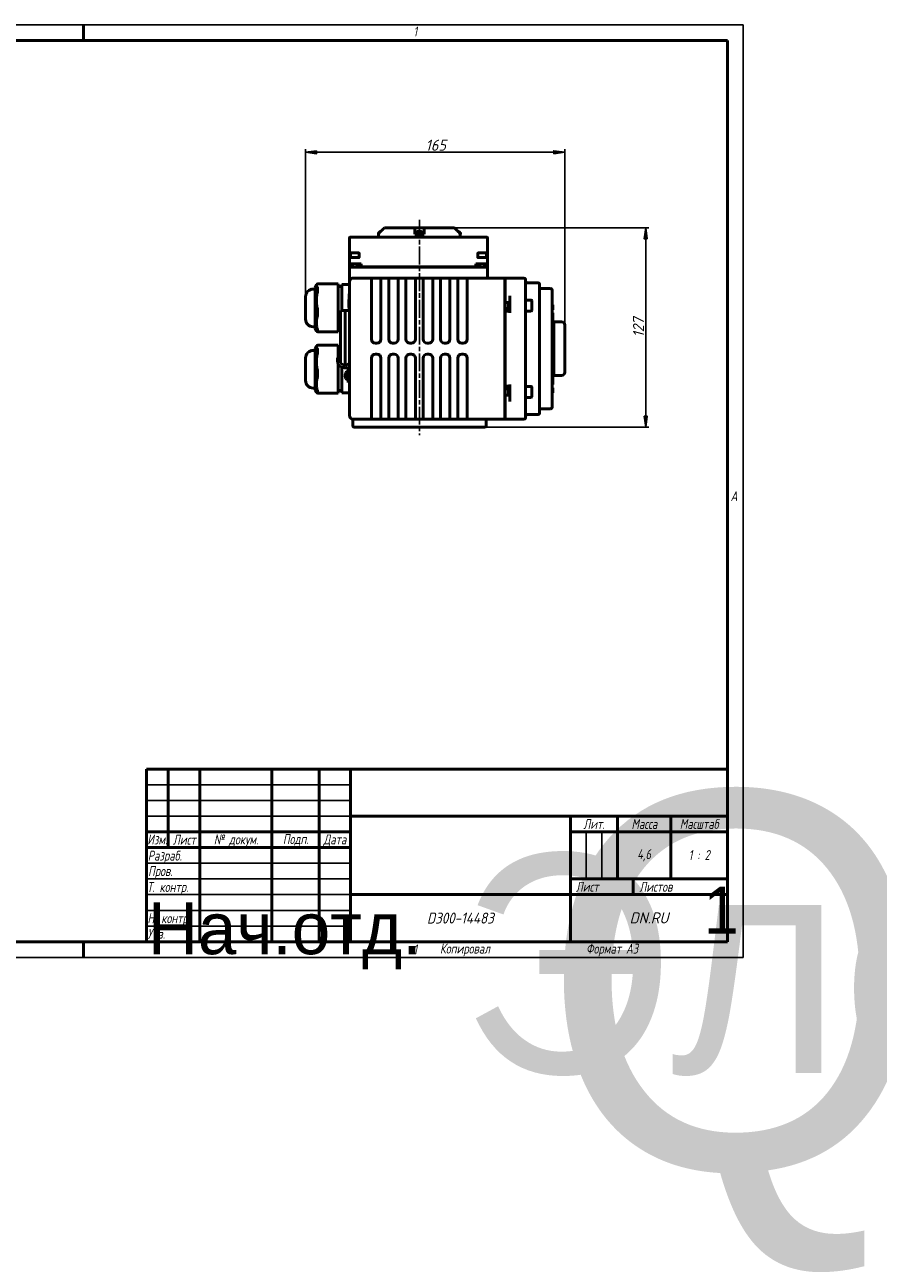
# Model space of a CAD drawing. Header units: millimetres. Extents: x -2878 to 5817, y -195 to 746.
# Tile 4 of 6: x 383 to 926, y -195 to 594. Entities that reach past the tile are written whole.
import ezdxf
from ezdxf.enums import TextEntityAlignment as Align

# ---------------------------------------------------------------- set-up
doc = ezdxf.new("R2018")
doc.units = ezdxf.units.MM
doc.header["$LTSCALE"] = 2
doc.linetypes.add('CHAIN', pattern=[0.7087, 0.4724, -0.0591, 0.1181, -0.0591])
for name, color, linetype, lineweight in [('Видимый контур (ГОСТ)', 7, 'Continuous', 50), ('Заголовок (ГОСТ)', 7, 'Continuous', 50), ('Кромка (ГОСТ)', 7, 'Continuous', 50), ('Линия резьбы (ГОСТ)', 7, 'Continuous', 25), ('Осевая линия (ГОСТ)', 7, 'Continuous', 25), ('Размер (ГОСТ)', 7, 'Continuous', 25)]:
    doc.layers.add(name, color=color, linetype=linetype, lineweight=lineweight)
doc.styles.add('Альтернативный текст (ГОСТ)', font='arial.ttf', dxfattribs={"width": 0.8})
doc.styles.add('Обычный текст (ГОСТ)', font='GOST Common Italic.ttf')
doc.dimstyles.new('Обычный (ГОСТ)', dxfattribs={"dimscale": 2, "dimtxt": 3.5, "dimasz": 3.5, "dimexe": 1, "dimexo": 0, "dimgap": 0.5, "dimtad": 1, "dimtxsty": 'Обычный текст (ГОСТ)', "dimblk": 'Filled-1', "dimcen": 0.09, "dimdle": 15, "dimclrd": 256, "dimclre": 256, "dimclrt": 256, "dimazin": 2, "dimtfac": 0.714286, "dimtdec": 3, "dimtmove": 0, "dimatfit": 3, "dimfxl": 1, "dimtolj": 1, "dimlwd": 25, "dimlwe": 25, "dimarcsym": 0})

# ---------------------------------------------------------------- blocks, each defined once
blk = doc.blocks.new('Рамки ГОСТ - Рамка')
at = {"layer": 'Кромка (ГОСТ)', "lineweight": 25}
for p, q in [((0, 297), (420, 297)), ((420, 297), (420, 0)), ((420, 0), (0, 0))]:
    blk.add_line(p, q, dxfattribs=at)
at = {"layer": 'Кромка (ГОСТ)'}
for p, q in [((210, 292), (210, 297)), ((415, 292), (20, 292)), ((415, 5), (415, 292)), ((20, 5), (415, 5)), ((210, 5), (210, 0))]:
    blk.add_line(p, q, dxfattribs=at)
at = {"layer": 'Кромка (ГОСТ)', "char_height": 3.17, "attachment_point": 1, "style": 'Альтернативный текст (ГОСТ)'}
for s, insert, width in [('\\fGOST Common|b0|i1;{\\H3.1700;1}', (315.02, 296.44), 5.2327), ('\\fGOST Common|b0|i1;{\\H3.1700;A}', (416, 148.5), 5.0704), ('\\fGOST Common|b0|i1;{\\H3.1700;1}', (315, 4.14), 6.6287), ('\\fGOST Common|b0|i1;{\\H3.1700;Формат А3}', (370, 4.39), 25.2103)]:
    blk.add_mtext(s, dxfattribs=dict(at, insert=insert, width=width))
blk = doc.blocks.new('Основные надписи ГОСТ - Форма 1')
at = {"layer": 'Заголовок (ГОСТ)'}
for p, q in [((0, 55), (185, 55)), ((0, 0), (0, 55)), ((0, 0), (0, 55)), ((7, 55), (7, 30)), ((17, 55), (17, 0)), ((40, 55), (40, 0)), ((55, 55), (55, 0)), ((65, 55), (65, 0)), ((185, 0), (185, 55)), ((65, 40), (185, 40)), ((135, 40), (135, 0)), ((150, 40), (150, 20)), ((167, 40), (167, 20)), ((0, 35), (65, 35)), ((135, 35), (185, 35)), ((0, 30), (65, 30)), ((135, 20), (185, 20)), ((155, 20), (155, 15)), ((65, 15), (185, 15)), ((185, 0), (0, 0))]:
    blk.add_line(p, q, dxfattribs=at)
at = {"layer": 'Заголовок (ГОСТ)', "linetype": 'Continuous', "lineweight": 25}
for p, q in [((0, 50), (65, 50)), ((0, 45), (65, 45)), ((0, 40), (65, 40)), ((140, 35), (140, 20)), ((145, 35), (145, 20)), ((0, 25), (65, 25)), ((0, 20), (65, 20)), ((0, 15), (65, 15)), ((0, 10), (65, 10)), ((0, 5), (65, 5))]:
    blk.add_line(p, q, dxfattribs=at)
at = {"layer": 'Заголовок (ГОСТ)', "style": 'Альтернативный текст (ГОСТ)'}
for s, insert, char_height, width, attachment_point in [('\\fGOST Common|b0|i1;{\\H3.1700;Масштаб}', (176.02, 37.53), 3.17, 17.8316, 5), ('\\fGOST Common|b0|i1;{\\H3.1700;Лит.}', (142.52, 37.49), 3.17, 14.9766, 5), ('\\fGOST Common|b0|i1;{\\H3.1700;Масса}', (158.55, 37.51), 3.17, 16.9878, 5), ('\\fGOST Common|b0|i1;{\\H3.1700;Изм.}', (3.5, 32.56), 3.17, 6.9635, 5), ('\\fGOST Common|b0|i1;{\\H3.1700;Лист}', (12.1, 32.5), 3.17, 10.0029, 5), ('\\A0;\\fGOST Common|b0|i1;{\\H3.1700;№ докум.}', (28.58, 32.16), 3.17, 22.9069, 5), ('\\fGOST Common|b0|i1;{\\H3.1700;Подп.}', (47.56, 32.45), 3.17, 14.879, 5), ('\\fGOST Common|b0|i1;{\\H3.1700;Дата}', (60.02, 32.24), 3.17, 9.9614, 5), ('\\fGOST Common|b0|i1;{\\H3.1700;Разраб.}', (0.47, 27), 3.17, 16.9971, 4), ('\\fGOST Common|b0|i1;{\\H3.1700;4,6}', (158.47, 27.53), 3.17, 17.0435, 5), ('\\fGOST Common|b0|i1;{\\H3.1700;1 : 2}', (176, 27.6), 3.17, 17.9476, 5), ('\\A0;\\fGOST Common|b0|i1;{\\H3.1700;Т. контр.}', (0.23, 17.01), 3.17, 16.9554, 4), ('\\fGOST Common|b0|i1;{\\H3.1700;Пров.}', (0.56, 22.08), 3.17, 17.0192, 4), ('\\fGOST Common|b0|i1;{\\H3.1700;Лист}', (140.37, 17.5), 3.17, 10.5071, 5), ('\\A1;', (150.6, 17.54), 3.17, 8.8313, 5), ('\\fGOST Common|b0|i1;{\\H3.1700;Листов}', (162.21, 17.5), 3.17, 14.3668, 5), ('\\fGOST Common|b0|i1;{\\H3.1700;Н. контр.}', (0.36, 7.05), 3.17, 16.9999, 4), ('\\fGOST Common|b0|i1;\\W0.90;{\\H3.5000;D300-14483}', (99.98, 7.54), 3.5, 67.2576, 5), ('\\fGOST Common|b0|i1;\\W1.00;{\\H3.5000;DN.RU}', (160.02, 7.6), 3.5, 49.9832, 5), ('\\fGOST Common|b0|i1;{\\H3.1700;Утв.}', (0.34, 2.52), 3.17, 17.0083, 4), ('\\fGOST Common|b0|i1;{\\H3.1700;Копировал}', (93.48, -0.59), 3.17, 19.7871, 1)]:
    blk.add_mtext(s, dxfattribs=dict(at, insert=insert, char_height=char_height, width=width, attachment_point=attachment_point))
at = {"layer": 'Заголовок (ГОСТ)', "lineweight": 30, "flags": 104}
for tag, height, p in [('Изм1', 2.89, (3.51, 52.52)), ('Лист1', 2.89, (12.03, 52.52)), ('Докум1', 2.89, (28.54, 52.48)), ('Изм2', 2.89, (3.5, 47.52)), ('Лист2', 2.89, (12.01, 47.5)), ('Докум2', 2.89, (28.53, 47.5)), ('ОБОЗНАЧЕНИЕ', 5, (125.33, 47.56)), ('Изм3', 2.89, (3.5, 42.5)), ('Лист3', 2.89, (12.01, 42.51)), ('Докум3', 2.89, (28.51, 42.48)), ('Изм4', 2.89, (3.51, 37.5)), ('Лист4', 2.89, (12, 37.53)), ('Докум4', 2.89, (28.51, 37.52)), ('НАИМЕНОВАНИЕ', 5, (100.14, 27.85)), ('Литера', 3.5, (137.52, 27.25)), ('Литера2', 3.5, (142.51, 27.22)), ('Литера3', 3.5, (147.52, 27.21)), ('Тип_документа', 3.17, (100.08, 17.56)), ('Листов', 3.17, (177.46, 17.58))]:
    blk.add_attdef(tag, text='', height=height, dxfattribs=at).set_placement(p, align=Align.MIDDLE_CENTER)
for tag, height, p in [('Подп1', 2.89, (40.01, 52.51)), ('Дата1', 2, (55.01, 52.51)), ('Подп2', 2.89, (40.01, 47.5)), ('Дата2', 2, (55.01, 47.49)), ('Подп3', 2.89, (40.01, 42.51)), ('Дата3', 2, (55.02, 42.52)), ('Подп4', 2.89, (40.01, 37.51)), ('Дата4', 2, (55.02, 37.51)), ('ПРОВЕРИЛ', 3.17, (17.41, 22.53)), ('Проверил_Подп.', 2.89, (40.05, 22.52)), ('ДАТА_ПРОВЕРКИ', 2, (55.02, 22.51)), ('ТЕХНОЛОГ', 3.17, (17.33, 17.54)), ('Технолог_Подп.', 2.89, (40.05, 17.51)), ('Технолог_Дата', 2, (55.01, 17.5)), ('Должность_руководителя', 3.17, (0.52, 12.51)), ('НАЧ._ОТДЕЛА', 3.17, (17.46, 12.45)), ('Руководитель_Подп.', 2.89, (40.01, 12.5)), ('Руководитель_Дата', 2, (55.01, 12.51)), ('НОРМОКОНТРОЛЬ', 3.17, (17.37, 7.48)), ('Нормоконтроль_Подп.', 2.89, (40.05, 7.52)), ('ДАТА_НОРМОКОНТРОЛЯ', 2, (55.02, 7.51)), ('УТВЕРДИЛ', 3.17, (17.4, 2.51)), ('Утвердил_Подп.', 2.89, (40.05, 2.51)), ('ДАТА_УТВЕРЖДЕНИЯ', 2, (55.01, 2.5))]:
    blk.add_attdef(tag, text='', height=height, dxfattribs=at).set_placement(p, align=Align.MIDDLE_LEFT)
for tag, p in [('Материал_Наим.', (133.71, 9.75)), ('Материал_ГОСТ', (134.04, 4.06))]:
    blk.add_attdef(tag, text='', height=3.5, dxfattribs=at).set_placement(p, align=Align.MIDDLE_RIGHT)
blk = doc.blocks.new('Filled-1')
at = {"color": 0}
for p, q in [((0, 0), (-1, 0.14)), ((-1, 0.14), (-1, -0.14)), ((-1, 0), (0, 0)), ((-1, -0.14), (0, 0))]:
    blk.add_line(p, q, dxfattribs=at)
at = {"color": 0, "flags": 128}
blk.add_lwpolyline([(-1, -0.14), (0, 0), (-1, 0.14), (-1, -0.14)], dxfattribs=at)
at = {"color": 0}
blk.add_solid([(-1, -0.14), (0, 0), (-1, 0.14), (-1, -0.14)], dxfattribs=at)
blk = doc.blocks.new('*D16')
at = {"layer": 'Defpoints', "color": 0, "linetype": 'Continuous', "transparency": 16777216}
for p in [(726.41, 512.81), (561.41, 420.87), (726.41, 402.81)]:
    blk.add_point(p, dxfattribs=at)
at = {"layer": 'Размер (ГОСТ)', "linetype": 'Continuous', "lineweight": 25, "transparency": 16777216}
for p, q in [((561.41, 420.87), (561.41, 514.81)), ((568.41, 512.81), (719.41, 512.81)), ((726.41, 402.81), (726.41, 514.81))]:
    blk.add_line(p, q, dxfattribs=at)
at = {"layer": 'Размер (ГОСТ)', "linetype": 'Continuous', "lineweight": 25, "transparency": 16777216, "xscale": 7, "yscale": 7, "zscale": 7, "rotation": 180}
blk.add_blockref('Filled-1', (561.41, 512.81), dxfattribs=at)
at = {"layer": 'Размер (ГОСТ)', "linetype": 'Continuous', "lineweight": 25, "transparency": 16777216, "xscale": 7, "yscale": 7, "zscale": 7}
blk.add_blockref('Filled-1', (726.41, 512.81), dxfattribs=at)
at = {"layer": 'Размер (ГОСТ)', "linetype": 'Continuous', "lineweight": 25, "transparency": 16777216, "insert": (637.75, 520.81), "char_height": 7, "attachment_point": 1, "style": 'Обычный текст (ГОСТ)'}
blk.add_mtext('\\A1;165', dxfattribs=at)
blk = doc.blocks.new('*D17')
at = {"layer": 'Defpoints', "color": 0, "linetype": 'Continuous', "transparency": 16777216}
for p in [(656.22, 464.72), (675.38, 337.72), (777.94, 337.72)]:
    blk.add_point(p, dxfattribs=at)
at = {"layer": 'Размер (ГОСТ)', "linetype": 'Continuous', "lineweight": 25, "transparency": 16777216}
for p, q in [((656.22, 464.72), (779.94, 464.72)), ((777.94, 457.72), (777.94, 344.72)), ((675.38, 337.72), (779.94, 337.72))]:
    blk.add_line(p, q, dxfattribs=at)
at = {"layer": 'Размер (ГОСТ)', "linetype": 'Continuous', "lineweight": 25, "transparency": 16777216, "xscale": 7, "yscale": 7, "zscale": 7}
for p, rotation in [((777.94, 464.72), 90), ((777.94, 337.72), 270)]:
    blk.add_blockref('Filled-1', p, dxfattribs=dict(at, rotation=rotation))
at = {"layer": 'Размер (ГОСТ)', "linetype": 'Continuous', "lineweight": 25, "transparency": 16777216, "insert": (769.85, 394.88), "char_height": 7, "attachment_point": 1, "rotation": 90, "style": 'Обычный текст (ГОСТ)'}
blk.add_mtext('\\A1;127', dxfattribs=at)

msp = doc.modelspace()

# ---------------------------------------------------------------- linework, layer by layer
at = {"layer": 'Видимый контур (ГОСТ)'}
for p, q in [((589.308, 458.223), (589.308, 446.723)), ((597.292, 458.723), (589.808, 458.723)), ((669.323, 458.723), (597.292, 458.723)), ((607.796, 461.123), (607.796, 460.723)), ((607.796, 460.723), (607.89, 460.723)), ((607.881, 458.723), (607.881, 460.723)), ((607.89, 460.723), (608.055, 460.723)), ((608.055, 460.809), (608.055, 460.723)), ((609.069, 462.23), (608.924, 462.23)), ((611.546, 464.723), (611.547, 464.723)), ((611.547, 464.723), (631.157, 464.723)), ((630.884, 460.809), (630.884, 461.516)), ((630.884, 460.723), (630.884, 460.809)), ((630.884, 460.723), (633.185, 460.723)), ((631.157, 464.723), (636.61, 464.723)), ((631.365, 461.123), (631.365, 460.723)), ((632.775, 462.23), (632.493, 462.23)), ((633.185, 460.723), (634.542, 460.723)), ((633.459, 462.451), (633.461, 462.424)), ((634.792, 462.23), (634.223, 462.23)), ((634.271, 462.451), (634.251, 462.23)), ((634.542, 460.723), (636.884, 460.723)), ((636.365, 461.123), (636.365, 460.723)), ((636.61, 464.723), (656.215, 464.723)), ((636.884, 461.516), (636.884, 460.809)), ((636.884, 460.809), (636.884, 460.723)), ((659.708, 460.723), (659.708, 460.809)), ((659.708, 460.723), (659.871, 460.723)), ((659.871, 460.723), (659.966, 460.723)), ((659.881, 458.723), (659.881, 460.723)), ((659.966, 461.123), (659.966, 460.723)), ((676.808, 458.723), (669.323, 458.723)), ((677.308, 446.723), (677.308, 458.223)), ((589.308, 446.723), (589.308, 445.223)), ((589.308, 445.223), (589.308, 441.823)), ((589.308, 439.823), (589.308, 441.823)), ((590.308, 441.823), (589.308, 441.823)), ((589.808, 445.723), (590.308, 445.723)), ((590.005, 448.423), (590.005, 445.723)), ((590.305, 448.723), (595.205, 448.723)), ((595.788, 445.723), (590.308, 445.723)), ((590.308, 441.823), (596.808, 441.823)), ((591.255, 441.823), (591.255, 439.723)), ((594.255, 441.823), (594.255, 439.723)), ((595.505, 448.423), (595.505, 445.908)), ((596.808, 439.823), (596.808, 441.823)), ((669.808, 439.823), (669.808, 441.823)), ((669.808, 441.823), (676.308, 441.823)), ((676.308, 445.723), (670.827, 445.723)), ((671.005, 448.423), (671.005, 445.981)), ((671.305, 448.723), (676.205, 448.723)), ((672.255, 441.823), (672.255, 439.723)), ((675.255, 441.823), (675.255, 439.723)), ((676.308, 445.723), (676.808, 445.723)), ((677.308, 441.823), (676.308, 441.823)), ((676.505, 448.423), (676.505, 445.723)), ((677.308, 445.223), (677.308, 446.723)), ((677.308, 441.823), (677.308, 445.223)), ((677.308, 439.823), (677.308, 441.823)), ((589.308, 439.823), (591.255, 439.823)), ((589.308, 439.723), (676.308, 439.723)), ((589.308, 439.723), (589.308, 430.223)), ((594.255, 439.823), (596.808, 439.823)), ((596.808, 439.823), (669.808, 439.823)), ((618.552, 439.723), (618.552, 439.823)), ((653.038, 439.723), (653.038, 439.823)), ((669.808, 439.823), (672.255, 439.823)), ((675.255, 439.823), (677.308, 439.823)), ((676.308, 439.723), (677.308, 439.723)), ((677.308, 433.723), (677.308, 439.723)), ((567.408, 426.711), (568.436, 428.425)), ((567.408, 426.711), (567.408, 400.67)), ((582.108, 428.931), (568.938, 428.931)), ((582.108, 428.931), (582.108, 428.822)), ((582.108, 426.966), (582.108, 428.822)), ((584.508, 427.282), (582.108, 427.282)), ((582.108, 426.966), (582.108, 423.035)), ((584.508, 428.692), (584.508, 428.682)), ((589.308, 428.692), (584.508, 428.692)), ((584.508, 428.078), (584.508, 428.682)), ((584.508, 428.078), (584.508, 424.772)), ((589.308, 430.223), (589.308, 416.178)), ((603.308, 432.723), (591.808, 432.723)), ((603.308, 432.723), (609.308, 432.723)), ((603.308, 432.723), (603.308, 432.459)), ((603.308, 418.414), (603.308, 432.459)), ((614.308, 432.723), (609.308, 432.723)), ((609.308, 432.459), (609.308, 432.723)), ((609.308, 432.459), (609.308, 418.414)), ((614.308, 432.723), (620.308, 432.723)), ((614.308, 432.723), (614.308, 432.459)), ((614.308, 418.414), (614.308, 432.459)), ((620.308, 432.459), (620.308, 432.723)), ((625.308, 432.723), (620.308, 432.723)), ((620.308, 432.459), (620.308, 418.414)), ((625.308, 432.723), (631.308, 432.723)), ((625.308, 432.723), (625.308, 432.459)), ((625.308, 418.414), (625.308, 432.459)), ((631.308, 432.459), (631.308, 432.723)), ((636.308, 432.723), (631.308, 432.723)), ((631.308, 432.459), (631.308, 418.414)), ((636.308, 432.723), (642.308, 432.723)), ((636.308, 432.723), (636.308, 432.459)), ((636.308, 418.414), (636.308, 432.459)), ((642.308, 432.459), (642.308, 432.723)), ((647.308, 432.723), (642.308, 432.723)), ((642.308, 432.459), (642.308, 418.414)), ((647.308, 432.723), (653.308, 432.723)), ((647.308, 432.723), (647.308, 432.459)), ((647.308, 418.414), (647.308, 432.459)), ((653.308, 432.459), (653.308, 432.723)), ((658.308, 432.723), (653.308, 432.723)), ((653.308, 432.459), (653.308, 418.414)), ((664.308, 432.723), (658.308, 432.723)), ((658.308, 432.723), (658.308, 432.459)), ((658.308, 418.414), (658.308, 432.459)), ((664.308, 432.459), (664.308, 432.723)), ((688.308, 432.723), (664.308, 432.723)), ((664.308, 432.459), (664.308, 418.414)), ((688.308, 432.723), (688.308, 432.459)), ((688.308, 432.459), (688.308, 418.414)), ((700.408, 432.723), (688.408, 432.723)), ((688.408, 432.459), (688.408, 432.723)), ((688.408, 432.459), (688.408, 421.343)), ((701.408, 431.723), (701.408, 431.565)), ((701.408, 418.612), (701.408, 431.565)), ((709.408, 429.723), (702.408, 429.723)), ((710.408, 428.723), (710.408, 428.565)), ((710.408, 417.958), (710.408, 428.565)), ((717.408, 425.992), (710.408, 425.992)), ((561.408, 406.514), (561.408, 420.867)), ((567.408, 425.667), (566.208, 425.667)), ((582.108, 413.794), (582.108, 423.035)), ((584.508, 415.77), (584.508, 424.772)), ((589.008, 415.959), (589.008, 419.079)), ((589.008, 419.079), (589.108, 419.079)), ((589.108, 412.089), (589.108, 422.611)), ((589.308, 422.611), (589.108, 422.611)), ((603.308, 418.414), (603.308, 416.178)), ((609.308, 416.178), (609.308, 418.414)), ((614.308, 418.414), (614.308, 416.178)), ((620.308, 416.178), (620.308, 418.414)), ((625.308, 418.414), (625.308, 416.178)), ((631.308, 416.178), (631.308, 418.414)), ((636.308, 418.414), (636.308, 416.178)), ((642.308, 416.178), (642.308, 418.414)), ((647.308, 418.414), (647.308, 416.178)), ((653.308, 416.178), (653.308, 418.414)), ((658.308, 418.414), (658.308, 416.178)), ((664.308, 416.178), (664.308, 418.414)), ((688.408, 425.654), (688.308, 425.654)), ((688.408, 421.654), (688.308, 421.654)), ((688.308, 418.414), (688.308, 416.178)), ((688.408, 419.689), (688.408, 421.343)), ((688.408, 419.689), (688.408, 417.203)), ((691.408, 421.343), (691.408, 418.414)), ((691.408, 416.178), (691.408, 418.414)), ((705.008, 418.703), (701.408, 418.703)), ((701.408, 418.612), (701.408, 417.885)), ((705.408, 418.303), (705.408, 412.103)), ((718.408, 397.457), (718.408, 424.992)), ((582.108, 413.794), (582.108, 407.903)), ((583.668, 412.088), (586.488, 412.104)), ((583.668, 393.411), (583.668, 412.088)), ((584.508, 415.77), (584.508, 412.093)), ((586.488, 412.104), (589.308, 412.088)), ((586.488, 393.427), (586.488, 412.104)), ((589.008, 414.436), (589.008, 415.959)), ((589.008, 413.974), (589.008, 414.436)), ((589.008, 413.974), (589.108, 413.974)), ((589.308, 416.178), (589.308, 359.268)), ((603.308, 393.723), (603.308, 416.178)), ((609.308, 416.178), (609.308, 393.723)), ((614.308, 393.723), (614.308, 416.178)), ((620.308, 416.178), (620.308, 393.723)), ((625.308, 393.723), (625.308, 416.178)), ((631.308, 416.178), (631.308, 393.723)), ((636.308, 393.723), (636.308, 416.178)), ((642.308, 416.178), (642.308, 393.723)), ((647.308, 393.723), (647.308, 416.178)), ((653.308, 416.178), (653.308, 393.723)), ((658.308, 393.723), (658.308, 416.178)), ((664.308, 416.178), (664.308, 393.723)), ((691.408, 417.203), (688.308, 417.203)), ((688.308, 416.178), (688.308, 359.268)), ((691.408, 413.203), (688.308, 413.203)), ((688.408, 413.203), (688.408, 411.578)), ((688.408, 410.578), (688.408, 411.578)), ((688.408, 411.578), (691.408, 411.578)), ((688.408, 410.578), (688.408, 364.868)), ((690.408, 417.203), (690.408, 413.203)), ((691.408, 416.178), (691.408, 410.578)), ((701.408, 417.519), (701.408, 417.885)), ((701.408, 417.519), (701.408, 416.178)), ((701.408, 359.268), (701.408, 416.178)), ((705.008, 411.703), (701.458, 411.703)), ((710.408, 409.898), (710.408, 417.958)), ((718.408, 415.65), (718.908, 415.65)), ((718.408, 415.64), (718.908, 415.64)), ((718.408, 412.533), (718.908, 412.533)), ((718.408, 412.523), (718.908, 412.523)), ((718.408, 410.519), (718.908, 410.519)), ((718.908, 415.65), (718.908, 415.64)), ((718.908, 415.64), (718.908, 415.227)), ((718.908, 415.227), (718.908, 414.084)), ((718.908, 414.084), (718.908, 412.927)), ((718.908, 412.927), (718.908, 412.533)), ((718.908, 412.533), (718.908, 412.523)), ((718.908, 408.432), (718.908, 410.519)), ((582.108, 400.518), (582.108, 407.903)), ((688.308, 409.136), (688.408, 409.136)), ((710.408, 365.548), (710.408, 409.898)), ((718.408, 408.432), (718.908, 408.432)), ((718.408, 406.77), (718.908, 406.77)), ((718.408, 406.725), (718.908, 406.725)), ((718.908, 408.432), (718.908, 406.77)), ((718.908, 406.77), (718.908, 406.725)), ((718.908, 402.024), (718.908, 406.725)), ((718.908, 403.725), (719.408, 403.725)), ((719.408, 399.024), (719.408, 404.808)), ((719.408, 404.808), (724.408, 404.808)), ((726.408, 402.808), (726.408, 372.638)), ((567.408, 401.714), (566.208, 401.714)), ((567.408, 400.67), (568.436, 398.956)), ((582.108, 398.45), (568.938, 398.45)), ((582.108, 400.518), (582.108, 398.45)), ((583.668, 400.098), (582.108, 400.098)), ((718.408, 402.024), (718.908, 402.024)), ((718.408, 377.989), (718.408, 397.457)), ((718.908, 373.422), (718.908, 402.024)), ((718.908, 399.024), (719.408, 399.024)), ((719.408, 376.422), (719.408, 399.024)), ((567.408, 386.606), (566.208, 386.606)), ((567.408, 387.65), (568.436, 389.364)), ((567.408, 387.65), (567.408, 361.609)), ((582.108, 389.87), (568.938, 389.87)), ((582.108, 389.87), (582.108, 389.761)), ((582.108, 387.905), (582.108, 389.761)), ((583.668, 388.222), (582.108, 388.222)), ((582.108, 387.905), (582.108, 383.974)), ((583.668, 393.411), (583.668, 378.413)), ((586.488, 393.427), (586.488, 376.785)), ((606.808, 391.223), (605.808, 391.223)), ((617.808, 391.223), (616.808, 391.223)), ((628.808, 391.223), (627.808, 391.223)), ((639.808, 391.223), (638.808, 391.223)), ((650.808, 391.223), (649.808, 391.223)), ((661.808, 391.223), (660.808, 391.223)), ((561.408, 367.453), (561.408, 381.806)), ((581.658, 380.001), (581.658, 380.115)), ((582.108, 382.055), (582.108, 383.974)), ((603.308, 359.268), (603.308, 381.723)), ((605.808, 384.223), (606.808, 384.223)), ((609.308, 381.723), (609.308, 359.268)), ((614.308, 359.268), (614.308, 381.723)), ((616.808, 384.223), (617.808, 384.223)), ((620.308, 381.723), (620.308, 359.268)), ((625.308, 359.268), (625.308, 381.723)), ((627.808, 384.223), (628.808, 384.223)), ((631.308, 381.723), (631.308, 359.268)), ((636.308, 359.268), (636.308, 381.723)), ((638.808, 384.223), (639.808, 384.223)), ((642.308, 381.723), (642.308, 359.268)), ((647.308, 359.268), (647.308, 381.723)), ((649.808, 384.223), (650.808, 384.223)), ((653.308, 381.723), (653.308, 359.268)), ((658.308, 359.268), (658.308, 381.723)), ((660.808, 384.223), (661.808, 384.223)), ((664.308, 381.723), (664.308, 359.268)), ((582.108, 374.733), (582.108, 378.06)), ((582.108, 374.733), (582.108, 368.842)), ((583.668, 378.413), (586.488, 376.785)), ((584.508, 375.876), (584.508, 370.72)), ((584.508, 362.321), (584.508, 370.72)), ((589.308, 375.591), (586.068, 375.591)), ((589.308, 378.413), (586.488, 376.785)), ((586.682, 370.966), (586.9, 370.947)), ((586.9, 371.285), (586.9, 370.66)), ((588.007, 373.113), (588.408, 373.113)), ((588.408, 370.613), (588.408, 375.591)), ((718.408, 350.454), (718.408, 377.989)), ((718.408, 373.422), (718.908, 373.422)), ((718.908, 376.422), (719.408, 376.422)), ((718.908, 368.721), (718.908, 373.422)), ((718.908, 371.721), (719.408, 371.721)), ((719.408, 370.638), (719.408, 376.422)), ((582.108, 361.457), (582.108, 368.842)), ((586.682, 370.259), (586.687, 370.26)), ((586.9, 369.345), (586.9, 369.198)), ((588.007, 368.113), (588.408, 368.113)), ((588.408, 370.613), (588.408, 366.113)), ((589.308, 366.113), (588.408, 366.113)), ((688.308, 366.31), (688.408, 366.31)), ((688.408, 363.868), (688.408, 364.868)), ((688.408, 363.868), (688.408, 362.145)), ((688.408, 363.868), (691.408, 363.868)), ((691.408, 364.868), (691.408, 359.268)), ((705.008, 363.645), (701.424, 363.645)), ((705.408, 363.245), (705.408, 357.045)), ((710.408, 357.488), (710.408, 365.548)), ((718.408, 368.721), (718.908, 368.721)), ((718.408, 368.676), (718.908, 368.676)), ((718.408, 367.013), (718.908, 367.013)), ((718.408, 364.927), (718.908, 364.927)), ((718.908, 368.721), (718.908, 368.676)), ((718.908, 368.676), (718.908, 367.013)), ((718.908, 364.927), (718.908, 367.013)), ((719.408, 370.638), (724.408, 370.638)), ((567.408, 362.653), (566.208, 362.653)), ((567.408, 361.609), (568.436, 359.895)), ((582.108, 359.389), (568.938, 359.389)), ((582.108, 361.457), (582.108, 359.389)), ((584.508, 361.037), (582.108, 361.037)), ((584.508, 362.321), (584.508, 359.627)), ((589.308, 359.627), (584.508, 359.627)), ((589.308, 359.268), (589.308, 345.223)), ((603.308, 359.268), (603.308, 357.032)), ((603.308, 342.987), (603.308, 357.032)), ((609.308, 357.032), (609.308, 359.268)), ((609.308, 357.032), (609.308, 342.987)), ((614.308, 359.268), (614.308, 357.032)), ((614.308, 342.987), (614.308, 357.032)), ((620.308, 357.032), (620.308, 359.268)), ((620.308, 357.032), (620.308, 342.987)), ((625.308, 359.268), (625.308, 357.032)), ((625.308, 342.987), (625.308, 357.032)), ((631.308, 357.032), (631.308, 359.268)), ((631.308, 357.032), (631.308, 342.987)), ((636.308, 359.268), (636.308, 357.032)), ((636.308, 342.987), (636.308, 357.032)), ((642.308, 357.032), (642.308, 359.268)), ((642.308, 357.032), (642.308, 342.987)), ((647.308, 359.268), (647.308, 357.032)), ((647.308, 342.987), (647.308, 357.032)), ((653.308, 357.032), (653.308, 359.268)), ((653.308, 357.032), (653.308, 342.987)), ((658.308, 359.268), (658.308, 357.032)), ((658.308, 342.987), (658.308, 357.032)), ((664.308, 357.032), (664.308, 359.268)), ((664.308, 357.032), (664.308, 342.987)), ((691.408, 362.145), (688.308, 362.145)), ((688.308, 359.268), (688.308, 357.032)), ((691.408, 358.145), (688.308, 358.145)), ((688.308, 357.032), (688.308, 342.987)), ((688.408, 358.145), (688.408, 355.756)), ((688.408, 354.103), (688.408, 355.756)), ((690.408, 362.145), (690.408, 358.145)), ((691.408, 357.032), (691.408, 359.268)), ((691.408, 357.032), (691.408, 354.103)), ((701.408, 359.268), (701.408, 357.926)), ((701.408, 357.847), (701.408, 357.926)), ((701.408, 357.847), (701.408, 356.654)), ((701.408, 343.881), (701.408, 356.654)), ((705.008, 356.645), (701.408, 356.645)), ((710.408, 346.881), (710.408, 357.488)), ((718.408, 362.798), (718.908, 362.798)), ((718.408, 362.392), (718.908, 362.392)), ((718.408, 359.671), (718.908, 359.671)), ((718.908, 362.798), (718.908, 362.392)), ((718.908, 362.392), (718.908, 361.234)), ((718.908, 361.234), (718.908, 360.08)), ((718.908, 360.08), (718.908, 359.671)), ((688.408, 353.654), (688.308, 353.654)), ((688.408, 349.654), (688.308, 349.654)), ((688.408, 354.103), (688.408, 342.987)), ((711.408, 349.454), (717.408, 349.454)), ((591.381, 342.76), (591.381, 338.723)), ((591.808, 342.723), (603.308, 342.723)), ((603.308, 342.987), (603.308, 342.723)), ((609.308, 342.734), (603.308, 342.734)), ((609.308, 342.723), (603.308, 342.723)), ((609.308, 342.723), (609.308, 342.987)), ((609.308, 342.723), (614.308, 342.723)), ((614.308, 342.987), (614.308, 342.723)), ((620.308, 342.734), (614.308, 342.734)), ((620.308, 342.723), (614.308, 342.723)), ((620.308, 342.723), (620.308, 342.987)), ((620.308, 342.723), (625.308, 342.723)), ((625.308, 342.987), (625.308, 342.723)), ((631.308, 342.734), (625.308, 342.734)), ((631.308, 342.723), (625.308, 342.723)), ((631.308, 342.723), (631.308, 342.987)), ((631.308, 342.723), (636.308, 342.723)), ((636.308, 342.987), (636.308, 342.723)), ((642.308, 342.734), (636.308, 342.734)), ((642.308, 342.723), (636.308, 342.723)), ((642.308, 342.723), (642.308, 342.987)), ((642.308, 342.723), (647.308, 342.723)), ((647.308, 342.987), (647.308, 342.723)), ((653.308, 342.734), (647.308, 342.734)), ((653.308, 342.723), (647.308, 342.723)), ((653.308, 342.723), (653.308, 342.987)), ((653.308, 342.723), (658.308, 342.723)), ((658.308, 342.987), (658.308, 342.723)), ((664.308, 342.734), (658.308, 342.734)), ((664.308, 342.723), (658.308, 342.723)), ((664.308, 342.723), (664.308, 342.987)), ((664.308, 342.723), (688.308, 342.723)), ((676.381, 342.723), (676.381, 338.723)), ((688.308, 342.987), (688.308, 342.723)), ((688.408, 342.723), (688.408, 342.987)), ((688.408, 342.723), (700.408, 342.723)), ((701.408, 343.881), (701.408, 343.723)), ((702.408, 345.723), (709.408, 345.723)), ((710.408, 346.881), (710.408, 346.723)), ((675.381, 337.723), (592.381, 337.723))]:
    msp.add_line(p, q, dxfattribs=at)
for centre, radius, start, end in [((589.808, 458.223), 0.5, 90, 180), ((608.796, 461.123), 1, 116.26077, 179.99), ((610.296, 458.083), 4.39, 104.93731, 116.26077), ((632.365, 461.123), 1, 116.26077, 179.99), ((633.865, 458.083), 4.39, 97.485163, 116.26077), ((633.865, 458.083), 4.39, 63.73923, 82.514837), ((635.365, 461.123), 1, 0.01, 63.73923), ((657.466, 458.083), 4.39, 63.73923, 75.04998), ((658.966, 461.123), 1, 0.01, 63.73923), ((676.808, 458.223), 0.5, 0, 90), ((589.808, 445.223), 0.5, 90, 180), ((590.305, 448.423), 0.3, 90, 180), ((595.205, 448.423), 0.3, 0, 90), ((671.305, 448.423), 0.3, 90, 180), ((676.205, 448.423), 0.3, 0, 90), ((676.808, 445.223), 0.5, 0, 90), ((591.808, 430.223), 2.5, 90, 180), ((678.308, 433.723), 1, 180, 270), ((700.408, 431.723), 1, 0, 90), ((702.408, 430.723), 1, 180, 270), ((709.408, 428.723), 1, 0, 90), ((717.408, 424.992), 1, 0, 90), ((566.208, 420.867), 4.8, 90, 180), ((705.008, 418.303), 0.4, 0, 90), ((705.008, 412.103), 0.4, 270, 0), ((566.208, 406.514), 4.8, 180, 270), ((724.408, 402.808), 2, 0, 90), ((566.208, 381.806), 4.8, 90, 180), ((605.808, 393.723), 2.5, 180, 270), ((606.808, 393.723), 2.5, 270, 0), ((616.808, 393.723), 2.5, 180, 270), ((617.808, 393.723), 2.5, 270, 0), ((627.808, 393.723), 2.5, 180, 270), ((628.808, 393.723), 2.5, 270, 0), ((638.808, 393.723), 2.5, 180, 270), ((639.808, 393.723), 2.5, 270, 0), ((649.808, 393.723), 2.5, 180, 270), ((650.808, 393.723), 2.5, 270, 0), ((660.808, 393.723), 2.5, 180, 270), ((661.808, 393.723), 2.5, 270, 0), ((586.068, 380.115), 4.41, 122.968097, 180), ((586.068, 380.001), 4.41, 180, 270), ((605.808, 381.723), 2.5, 90, 180), ((606.808, 381.723), 2.5, 0, 90), ((616.808, 381.723), 2.5, 90, 180), ((617.808, 381.723), 2.5, 0, 90), ((627.808, 381.723), 2.5, 90, 180), ((628.808, 381.723), 2.5, 0, 90), ((638.808, 381.723), 2.5, 90, 180), ((639.808, 381.723), 2.5, 0, 90), ((649.808, 381.723), 2.5, 90, 180), ((650.808, 381.723), 2.5, 0, 90), ((660.808, 381.723), 2.5, 90, 180), ((661.808, 381.723), 2.5, 0, 90), ((591.048, 370.613), 4.39, 153.73923, 164.068399), ((588.007, 372.113), 1, 90.01, 153.73923), ((724.408, 372.638), 2, 270, 0), ((566.208, 367.453), 4.8, 180, 270), ((591.048, 370.613), 4.39, 195.931601, 206.26077), ((588.007, 369.113), 1, 206.26077, 269.99), ((705.008, 363.245), 0.4, 0, 90), ((705.008, 357.045), 0.4, 270, 0), ((711.408, 348.454), 1, 90, 180), ((717.408, 350.454), 1, 270, 0), ((591.808, 345.223), 2.5, 180, 270), ((700.408, 343.723), 1, 270, 0), ((702.408, 344.723), 1, 90, 180), ((709.408, 346.723), 1, 270, 0), ((592.381, 338.723), 1, 180, 270), ((675.381, 338.723), 1, 270, 0)]:
    msp.add_arc(centre, radius, start, end, dxfattribs=at)
for centre, major_axis, ratio, start_param, end_param in [((610.358, 458.097), (-0.981, 4.276), 0.9208835, 0.0569265, 0.128364), ((633.927, 458.097), (-0.983, 4.276), 0.9211858, 6.1788895, 6.4110918), ((633.777, 458.097), (0.7, 4.331), 0.8375566, 0.2388552, 0.4710575), ((634.015, 458.097), (-0.413, 4.367), 0.3792369, 5.9107883, 6.1429906), ((633.715, 458.097), (0.413, 4.367), 0.3792369, 0.1401947, 0.1567024), ((633.953, 458.097), (-0.7, 4.331), 0.8375566, 6.0070101, 6.0443301), ((633.729, 458.097), (0.454, 4.363), 0.5393541, 6.0027196, 6.2349219), ((633.803, 458.097), (0.983, 4.276), 0.9211858, 0.0877882, 0.1042958), ((591.033, 370.585), (-3.906, 1.997), 0.9814972, 0.1910005, 0.3607135), ((591.033, 370.461), (-4.368, 0.407), 0.3449315, 5.9788098, 6.211012), ((591.033, 370.669), (-4.253, -1.075), 0.9345727, 5.9469399, 5.9469603), ((591.033, 370.453), (-4.37, 0.388), 0.170491, 0.1194678, 0.2891807), ((591.033, 370.772), (-4.37, -0.388), 0.170491, 5.9315152, 6.1637175), ((591.033, 370.557), (-4.253, 1.075), 0.9345727, 0.336225, 0.5684273), ((591.033, 370.64), (-3.906, -1.997), 0.9814972, 5.9224718, 6.1546741)]:
    msp.add_ellipse(centre, major_axis=major_axis, ratio=ratio, start_param=start_param, end_param=end_param, dxfattribs=at)
for points, knots in [([(608.35, 461.516), (608.349, 461.516), (608.349, 461.515), (608.261, 461.428), (608.179, 461.305), (608.084, 461.077), (608.055, 460.932), (608.055, 460.809)], [-0.074150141, -0.074150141, -0.074150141, -0.074150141, -0.074012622, -0.074012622, -0.036942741, -0.036942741, 0, 0, 0, 0]), ([(611.547, 464.723), (611.26, 464.423), (610.962, 464.116), (610.678, 463.829), (610.554, 463.705), (610.426, 463.577), (610.296, 463.448)], [-0.12159309, -0.12159309, -0.12159309, -0.12159309, 0, 0, 0, 0.05284171, 0.05284171, 0.05284171, 0.05284171]), ([(610.296, 463.448), (610.426, 463.577), (610.554, 463.705), (610.961, 464.116), (611.26, 464.423), (611.546, 464.723)], [1.13553758, 1.13553758, 1.13553758, 1.13553758, 1.18828561, 1.18828561, 1.30987869, 1.30987869, 1.30987869, 1.30987869]), ([(630.884, 463.448), (630.884, 463.577), (630.892, 463.705), (630.944, 464.116), (631.026, 464.423), (631.157, 464.723)], [1.13553758, 1.13553758, 1.13553758, 1.13553758, 1.18828561, 1.18828561, 1.30987869, 1.30987869, 1.30987869, 1.30987869]), ([(633.459, 462.451), (633.459, 462.451), (633.458, 462.451), (633.451, 462.452), (633.443, 462.451), (633.418, 462.45), (633.402, 462.448), (633.377, 462.446), (633.368, 462.445), (633.359, 462.444)], [0.008863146, 0.008863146, 0.008863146, 0.008863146, 0.012211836, 0.012211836, 0.018306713, 0.018306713, 0.02440159, 0.02440159, 0.027283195, 0.027283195, 0.027283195, 0.027283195]), ([(633.599, 462.444), (633.616, 462.446), (633.637, 462.448), (633.679, 462.45), (633.701, 462.451), (633.741, 462.452), (633.761, 462.451), (633.797, 462.45), (633.812, 462.448), (633.828, 462.446), (633.833, 462.445), (633.837, 462.444)], [0, 0, 0, 0, 0.006105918, 0.006105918, 0.012211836, 0.012211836, 0.018306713, 0.018306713, 0.02440159, 0.02440159, 0.027283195, 0.027283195, 0.027283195, 0.027283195]), ([(634.131, 462.444), (634.114, 462.446), (634.093, 462.448), (634.051, 462.45), (634.029, 462.451), (633.989, 462.452), (633.969, 462.451), (633.933, 462.45), (633.918, 462.448), (633.902, 462.446), (633.897, 462.445), (633.893, 462.444)], [0, 0, 0, 0, 0.006108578, 0.006108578, 0.012217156, 0.012217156, 0.018309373, 0.018309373, 0.02440159, 0.02440159, 0.027283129, 0.027283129, 0.027283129, 0.027283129]), ([(634.296, 462.444), (634.285, 462.446), (634.277, 462.448), (634.269, 462.45), (634.27, 462.451), (634.279, 462.452), (634.287, 462.451), (634.312, 462.45), (634.328, 462.448), (634.353, 462.446), (634.361, 462.445), (634.37, 462.444)], [0, 0, 0, 0, 0.006105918, 0.006105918, 0.012211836, 0.012211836, 0.018306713, 0.018306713, 0.02440159, 0.02440159, 0.027283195, 0.027283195, 0.027283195, 0.027283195]), ([(636.61, 464.723), (636.741, 464.423), (636.823, 464.116), (636.859, 463.829), (636.875, 463.705), (636.883, 463.577), (636.884, 463.448)], [-0.12159309, -0.12159309, -0.12159309, -0.12159309, 0, 0, 0, 0.05284171, 0.05284171, 0.05284171, 0.05284171]), ([(657.466, 463.448), (657.336, 463.577), (657.208, 463.705), (656.8, 464.116), (656.502, 464.423), (656.215, 464.723)], [1.13553758, 1.13553758, 1.13553758, 1.13553758, 1.18828561, 1.18828561, 1.30987869, 1.30987869, 1.30987869, 1.30987869]), ([(659.708, 460.809), (659.708, 460.932), (659.679, 461.077), (659.584, 461.305), (659.501, 461.428), (659.413, 461.515), (659.413, 461.516), (659.413, 461.516)], [-0.59454155, -0.59454155, -0.59454155, -0.59454155, -0.557598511, -0.557598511, -0.520528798, -0.520528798, -0.520391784, -0.520391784, -0.520391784, -0.520391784]), ([(595.505, 445.908), (595.505, 445.841), (595.485, 445.789), (595.412, 445.734), (595.374, 445.723), (595.328, 445.723)], [-0.254607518, -0.254607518, -0.254607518, -0.254607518, -0.207712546, -0.207712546, -0.175289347, -0.175289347, -0.175289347, -0.175289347]), ([(671.236, 445.723), (671.2, 445.723), (671.167, 445.729), (671.052, 445.775), (671.01, 445.855), (671.006, 445.969), (671.005, 445.975), (671.005, 445.981)], [-0.167196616, -0.167196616, -0.167196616, -0.167196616, -0.149923, -0.149923, -0.098937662, -0.098937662, -0.096124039, -0.096124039, -0.096124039, -0.096124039]), ([(568.758, 423.035), (568.848, 423.48), (568.924, 423.938), (569.034, 424.834), (569.061, 425.263), (569.061, 425.953), (569.034, 426.27), (568.924, 426.724), (568.848, 426.876), (568.758, 426.966)], [-2.87867856, -2.87867856, -2.87867856, -2.87867856, -2.7371558, -2.7371558, -2.57932614, -2.57932614, -2.42149649, -2.42149649, -2.27997373, -2.27997373, -2.27997373, -2.27997373]), ([(568.758, 407.903), (568.848, 408.259), (568.924, 408.679), (569.034, 409.635), (569.061, 410.18), (569.061, 411.213), (569.034, 411.785), (568.924, 412.853), (568.848, 413.349), (568.758, 413.794)], [-2.87867856, -2.87867856, -2.87867856, -2.87867856, -2.7371558, -2.7371558, -2.57932614, -2.57932614, -2.42149649, -2.42149649, -2.27997373, -2.27997373, -2.27997373, -2.27997373]), ([(568.758, 398.559), (568.848, 398.47), (568.924, 398.431), (569.034, 398.491), (569.061, 398.607), (569.061, 398.95), (569.034, 399.206), (568.924, 399.819), (568.848, 400.163), (568.758, 400.518)], [-2.87867856, -2.87867856, -2.87867856, -2.87867856, -2.7371558, -2.7371558, -2.57932614, -2.57932614, -2.42149649, -2.42149649, -2.27997373, -2.27997373, -2.27997373, -2.27997373]), ([(568.758, 383.974), (568.848, 384.419), (568.924, 384.877), (569.034, 385.774), (569.061, 386.202), (569.061, 386.892), (569.034, 387.209), (568.924, 387.663), (568.848, 387.815), (568.758, 387.905)], [-2.87867856, -2.87867856, -2.87867856, -2.87867856, -2.7371558, -2.7371558, -2.57932614, -2.57932614, -2.42149649, -2.42149649, -2.27997373, -2.27997373, -2.27997373, -2.27997373]), ([(568.758, 368.842), (568.848, 369.198), (568.924, 369.618), (569.034, 370.574), (569.061, 371.119), (569.061, 372.152), (569.034, 372.724), (568.924, 373.792), (568.848, 374.288), (568.758, 374.733)], [-2.87867856, -2.87867856, -2.87867856, -2.87867856, -2.7371558, -2.7371558, -2.57932614, -2.57932614, -2.42149649, -2.42149649, -2.27997373, -2.27997373, -2.27997373, -2.27997373]), ([(586.687, 370.976), (586.685, 370.969), (586.683, 370.965), (586.68, 370.967), (586.679, 370.973), (586.679, 370.99), (586.679, 371.003), (586.681, 371.034), (586.682, 371.053), (586.685, 371.081), (586.686, 371.09), (586.687, 371.1)], [0, 0, 0, 0, 0.006105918, 0.006105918, 0.012211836, 0.012211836, 0.018306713, 0.018306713, 0.02440159, 0.02440159, 0.027283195, 0.027283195, 0.027283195, 0.027283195]), ([(586.687, 370.966), (586.685, 370.947), (586.683, 370.925), (586.68, 370.882), (586.679, 370.86), (586.679, 370.823), (586.679, 370.805), (586.681, 370.776), (586.682, 370.765), (586.685, 370.754), (586.686, 370.751), (586.687, 370.75)], [0, 0, 0, 0, 0.006108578, 0.006108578, 0.012217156, 0.012217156, 0.018309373, 0.018309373, 0.02440159, 0.02440159, 0.027283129, 0.027283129, 0.027283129, 0.027283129]), ([(586.687, 370.26), (586.685, 370.279), (586.683, 370.3), (586.68, 370.344), (586.679, 370.365), (586.679, 370.402), (586.679, 370.42), (586.681, 370.449), (586.682, 370.461), (586.685, 370.471), (586.686, 370.474), (586.687, 370.476)], [0, 0, 0, 0, 0.006105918, 0.006105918, 0.012211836, 0.012211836, 0.018306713, 0.018306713, 0.02440159, 0.02440159, 0.027283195, 0.027283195, 0.027283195, 0.027283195]), ([(586.682, 370.259), (586.682, 370.259), (586.682, 370.259), (586.68, 370.258), (586.679, 370.253), (586.679, 370.236), (586.679, 370.223), (586.681, 370.191), (586.682, 370.172), (586.685, 370.145), (586.686, 370.135), (586.687, 370.125)], [0.005522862, 0.005522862, 0.005522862, 0.005522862, 0.006105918, 0.006105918, 0.012211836, 0.012211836, 0.018306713, 0.018306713, 0.02440159, 0.02440159, 0.027283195, 0.027283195, 0.027283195, 0.027283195]), ([(568.758, 359.498), (568.848, 359.409), (568.924, 359.37), (569.034, 359.43), (569.061, 359.546), (569.061, 359.89), (569.034, 360.145), (568.924, 360.758), (568.848, 361.102), (568.758, 361.457)], [-2.87867856, -2.87867856, -2.87867856, -2.87867856, -2.7371558, -2.7371558, -2.57932614, -2.57932614, -2.42149649, -2.42149649, -2.27997373, -2.27997373, -2.27997373, -2.27997373])]:
    msp.add_open_spline(points, degree=3, knots=knots, dxfattribs=at)
for points, weights in [([(610.296, 463.448), (609.361, 462.52), (608.35, 461.516)], [1.0037268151, 1.00417062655, 1.00306073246]), ([(609.163, 462.324), (609.743, 462.899), (610.296, 463.448)], [1.00370622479, 1.00398645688, 1.00372310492]), ([(630.884, 461.516), (630.884, 462.52), (630.884, 463.448)], [1.00305910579, 1.00416849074, 1.00372310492]), ([(636.884, 463.448), (636.884, 462.52), (636.884, 461.516)], [1.00372365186, 1.00416831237, 1.00305927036]), ([(659.413, 461.516), (658.401, 462.52), (657.466, 463.448)], [1.0030591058, 1.00416849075, 1.00372310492]), ([(568.758, 428.822), (567.819, 427.894), (568.758, 426.966)], [1.13266408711, 1.19557772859, 1.13266408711]), ([(568.758, 423.035), (567.819, 418.414), (568.758, 413.794)], [1.13266408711, 1.19557772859, 1.13266408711]), ([(568.758, 407.903), (567.819, 404.211), (568.758, 400.518)], [1.13266408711, 1.19557772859, 1.13266408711]), ([(568.758, 398.559), (568.553, 398.761), (568.436, 398.956)], [1.13266408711, 1.14579539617, 1.15344518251]), ([(568.758, 389.761), (567.819, 388.833), (568.758, 387.905)], [1.13266408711, 1.19557772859, 1.13266408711]), ([(568.758, 383.974), (567.819, 379.354), (568.758, 374.733)], [1.13266408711, 1.19557772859, 1.13266408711]), ([(568.758, 368.842), (567.819, 365.15), (568.758, 361.457)], [1.13266408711, 1.19557772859, 1.13266408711]), ([(568.758, 359.498), (568.553, 359.7), (568.436, 359.895)], [1.13266408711, 1.14579539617, 1.15344518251])]:
    msp.add_rational_spline(points, weights, degree=2, dxfattribs=at)
for points in [[(608.881, 462.222), (608.894, 462.227), (608.91, 462.23), (608.924, 462.23)], [(632.45, 462.222), (632.463, 462.227), (632.479, 462.23), (632.493, 462.23)], [(634.792, 462.23), (634.8, 462.23), (634.809, 462.227), (634.817, 462.222)], [(568.758, 428.822), (568.828, 428.891), (568.89, 428.93), (568.938, 428.931)], [(701.411, 411.816), (701.409, 411.834), (701.408, 411.855), (701.408, 411.878)], [(701.458, 411.703), (701.435, 411.703), (701.418, 411.741), (701.411, 411.816)], [(568.758, 389.761), (568.828, 389.83), (568.89, 389.869), (568.938, 389.87)], [(586.9, 371.285), (586.9, 371.291), (586.903, 371.296), (586.908, 371.301)], [(586.908, 369.151), (586.903, 369.166), (586.9, 369.183), (586.9, 369.198)], [(701.408, 363.574), (701.409, 363.621), (701.415, 363.645), (701.424, 363.645)], [(701.408, 363.554), (701.408, 363.561), (701.408, 363.568), (701.408, 363.574)]]:
    msp.add_open_spline(points, degree=3, dxfattribs=at)
at = {"layer": 'Линия резьбы (ГОСТ)'}
for p, q in [((688.408, 425.236), (688.308, 425.236)), ((688.308, 422.072), (688.408, 422.072)), ((690.408, 416.785), (688.308, 416.785)), ((688.308, 413.621), (690.408, 413.621)), ((690.408, 361.727), (688.308, 361.727)), ((688.308, 358.563), (690.408, 358.563)), ((688.408, 353.236), (688.308, 353.236)), ((688.308, 350.072), (688.408, 350.072))]:
    msp.add_line(p, q, dxfattribs=at)
at = {"layer": 'Осевая линия (ГОСТ)', "linetype": 'CHAIN', "ltscale": 11.993792}
msp.add_line((633.884, 469.723), (633.881, 332.723), dxfattribs=at)

# ---------------------------------------------------------------- block references
at = {"xscale": 2, "yscale": 2, "zscale": 2}
msp.add_blockref('Рамки ГОСТ - Рамка', (0, 0), dxfattribs=at)
ref = msp.add_blockref('Основные надписи ГОСТ - Форма 1', (460, 10), dxfattribs=dict(xscale=2, yscale=2, zscale=2))
lines = msp.add_mtext('Нач.отд.', dxfattribs={"layer": 'Заголовок (ГОСТ)', "insert": (461.043, 35.028), "char_height": 32.9519, "attachment_point": 1})
ref.add_attrib('Должность_руководителя', '', (461.043, 35.028), dxfattribs={"flags": 104}).embed_mtext(lines)
lines = msp.add_mtext('QT-N-010EM-O1-220VAC-У1 HARK', dxfattribs={"layer": 'Заголовок (ГОСТ)', "insert": (710.651, 105.118), "char_height": 239.68592, "attachment_point": 1})
ref.add_attrib('ОБОЗНАЧЕНИЕ', '', (710.651, 105.118), dxfattribs={"flags": 104}).embed_mtext(lines)
lines = msp.add_mtext('Электропривод четвертьоборотный DN.ru', dxfattribs={"layer": 'Заголовок (ГОСТ)', "insert": (660.286, 65.694), "char_height": 139.21856, "attachment_point": 1})
ref.add_attrib('НАИМЕНОВАНИЕ', '', (660.286, 65.694), dxfattribs={"flags": 104}).embed_mtext(lines)
lines = msp.add_mtext('1', dxfattribs={"layer": 'Заголовок (ГОСТ)', "insert": (814.918, 45.158), "char_height": 29.931, "attachment_point": 1})
ref.add_attrib('Листов', '', (814.918, 45.158), dxfattribs={"flags": 104}).embed_mtext(lines)

# ---------------------------------------------------------------- dimensions: what is measured, and where the dimension line sits
at = {"layer": 'Размер (ГОСТ)', "linetype": 'Continuous', "lineweight": 25}
for base, p1, p2, angle, picture, middle in [((726.408, 512.808), (561.408, 420.867), (726.408, 402.808), 180, '*D16', (643.908, 512.808)), ((777.941, 337.723), (656.215, 464.723), (675.381, 337.723), 90, '*D17', (777.941, 401.223))]:
    dim = msp.add_linear_dim(base=base, p1=p1, p2=p2, angle=angle, dimstyle='Обычный (ГОСТ)', override={"dimgap": 0.5, "dimdec": 2, "dimtol": 0, "dimlim": 0, "dimtp": 0, "dimtm": 0, "dimtdec": 3, "dimtofl": 0, "dimatfit": 1}, dxfattribs=at)
    dim.commit()
    dim.dimension.update_dxf_attribs({"geometry": picture, "text_midpoint": middle, "dimtype": 160})

doc.saveas('drawing.dxf')
